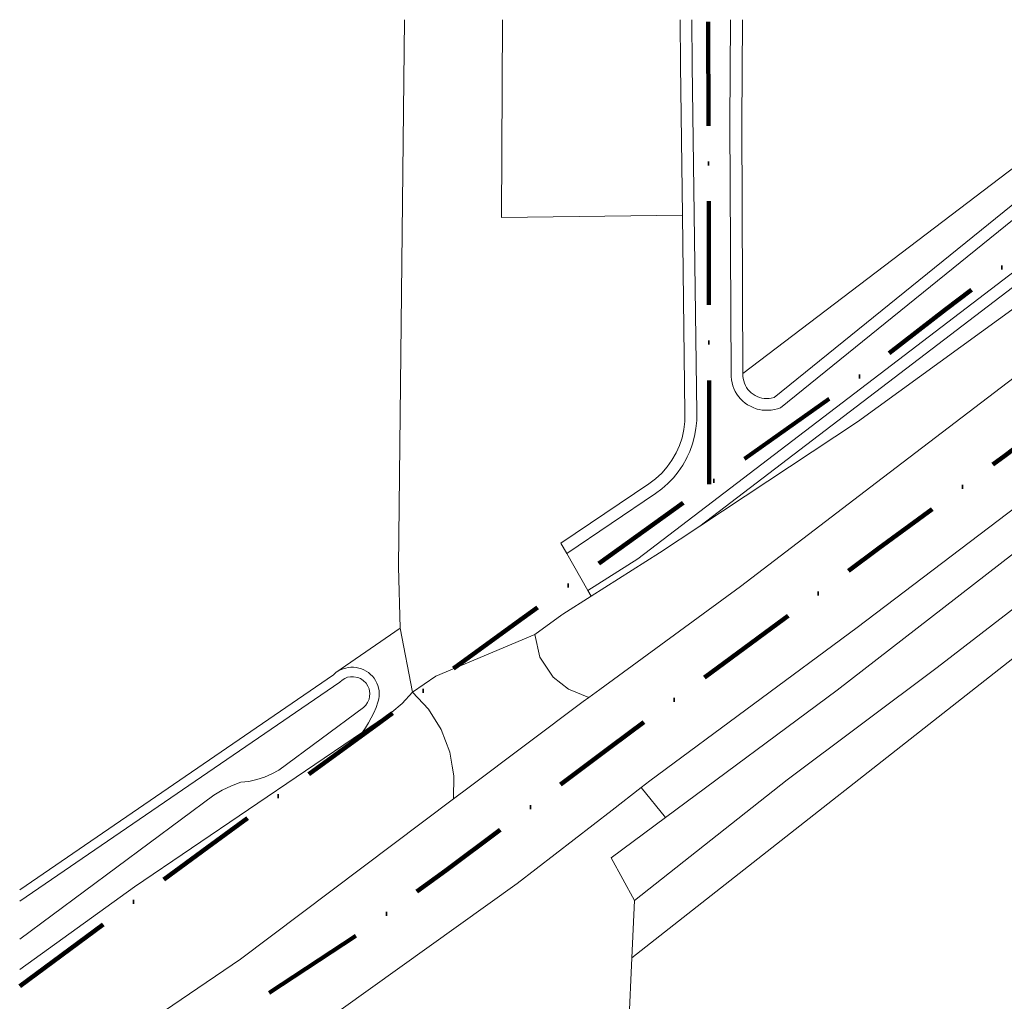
# Model space of a CAD drawing. Header units: millimetres. Extents: x -159785 to 90015, y -49332 to 203345.
# Tile 18 of 28: x -130518 to -78339, y 107594 to 159619. Entities that reach past the tile are written whole.
import ezdxf

# ---------------------------------------------------------------- set-up
doc = ezdxf.new("R2010")
doc.units = ezdxf.units.MM
doc.linetypes.add('IMPORT-KG-PERCEEL-SO', pattern=[19000, 5500, -2000, 0, -2000, 5500, -2000, 0, -2000])
for name, color, linetype, lineweight in [('B-WE-GR-GRAS-GV', 251, 'Continuous', 15), ('B-WE-KG-GRENS_PERCEEL-G', 30, 'IMPORT-KG-PERCEEL-SO', 25), ('B-WE-OG-TERREIN_BEGROEID-GV', 10, 'Continuous', 20), ('B-WE-OG-TERREIN_ERF-GV', 10, 'Continuous', 20), ('B-WE-OG-TERREIN_OEVER-GV', 10, 'Continuous', 20), ('B-WE-OG-WATER-GV', 4, 'Continuous', 20), ('B-WE-VH-GESLOTENVERHARDING_ASFALT-GV', 10, 'Continuous', 20), ('B-WE-VH-VERHARDING_BETONSTRAATSTEEN-GV', 252, 'Continuous', 20), ('Montfoort-BGT_aangepast_dwg', 8, 'Continuous', 9), ('Montfoort-KAD_aangepast_dwg', 8, 'Continuous', 9)]:
    doc.layers.add(name, color=color, linetype=linetype, lineweight=lineweight)

# ---------------------------------------------------------------- blocks, each defined once
blk = doc.blocks.new('Montfoort-KAD_aangepast_dwg-2079012-00 Riolering')
at = {"layer": 'B-WE-KG-GRENS_PERCEEL-G', "color": 20, "lineweight": 100}
blk.add_line((-110562, 121789), (-113781, 146195), dxfattribs=at)
at = {"layer": 'B-WE-KG-GRENS_PERCEEL-G', "color": 20, "lineweight": 100, "flags": 128}
for points in [[(-143379, 90703), (-139038, 94890), (-134445, 99292), (-126258, 107013), (-123667, 109486), (-119721, 113226), (-111504, 120908), (-110562, 121789), (-109590, 122697), (-104111, 127765), (-99344, 132587), (-92220, 139462), (-81341, 150404)], [(-91309, 117039), (-92795, 127722), (-95208, 125311), (-101215, 119581), (-105689, 115239), (-113933, 107339), (-121764, 99681), (-126004, 95700), (-131192, 91231), (-142041, 81989), (-142228, 81829)]]:
    blk.add_lwpolyline(points, dxfattribs=at)
blk = doc.blocks.new('Montfoort-BGT_aangepast_dwg-2210655-00 Riolering')
at = {"layer": 'B-WE-GR-GRAS-GV', "color": 8, "lineweight": 9, "flags": 128}
for points in [[(97948, -116304), (99309, -121608), (102756, -134421), (121815, -110005)], [(85645, -119551), (88269, -129702), (97511, -127132), (95382, -119475), (94751, -117148)], [(72679, -170662), (85855, -155400), (85947, -155257), (88633, -152117), (87719, -148986), (80624, -120876)]]:
    blk.add_lwpolyline(points, dxfattribs=at)
at = {"layer": 'B-WE-OG-TERREIN_BEGROEID-GV', "color": 8, "lineweight": 9, "flags": 128}
for points in [[(130877, -107614), (127913, -111705), (120263, -121915), (109281, -135359), (102616, -142832), (100900, -144755), (97993, -147899), (96785, -149204), (96744, -149248), (95631, -150622), (96183, -151718), (97139, -152560), (98080, -152962), (99245, -153106), (99694, -152556), (105517, -145367), (111083, -138211), (117512, -129935), (123036, -122926), (130035, -114072), (133648, -109449), (133754, -109314), (136126, -106383)], [(129754, -107910), (102616, -142832), (109281, -135359), (120263, -121915), (127913, -111705), (130877, -107614)], [(121815, -110005), (102756, -134421), (102795, -134567), (102841, -134682), (102896, -134796), (102971, -134907), (103044, -135009), (103136, -135098), (103227, -135177), (103337, -135243), (103446, -135309), (103563, -135355), (103679, -135390), (103803, -135414), (103936, -135427), (104057, -135432), (104186, -135415), (104304, -135390), (104430, -135353), (104545, -135308), (104676, -135231), (123500, -109560)], [(137597, -113062), (135601, -115629), (128162, -125286), (119755, -136037), (112039, -145892), (103501, -156559), (103149, -157016), (104790, -158235), (111867, -149383), (121764, -136442), (132455, -122934), (140614, -112509)], [(142491, -113711), (138839, -118355), (132640, -126379), (124295, -136981), (116683, -146863), (110515, -154661), (104324, -162906), (104969, -165879), (121964, -143377), (122304, -142927), (144873, -113819)], [(92859, -157791), (92111, -156752), (91183, -155884), (90138, -155227), (89754, -155957), (89341, -156541), (88107, -157956), (78528, -168955), (73759, -174755)], [(75646, -181905), (84930, -171229), (93680, -160145), (93389, -158946), (93177, -158484), (92859, -157791)]]:
    blk.add_lwpolyline(points, dxfattribs=at)
blk.add_lwpolyline([(90138, -155227), (88633, -152117), (85947, -155257), (86045, -155153), (86153, -155058), (86263, -154974), (86385, -154897), (86507, -154831), (86642, -154783), (86778, -154745), (86917, -154727), (87067, -154718), (87209, -154720), (87343, -154743), (87478, -154776), (87615, -154818), (87744, -154882), (87865, -154957), (87985, -155033), (88089, -155130), (88183, -155239), (88268, -155349), (88335, -155471), (88402, -155604), (88450, -155739), (88478, -155876), (88496, -156015), (88504, -156155), (88500, -156197), (88473, -156500), (88430, -156801), (88371, -157100), (88297, -157395), (88207, -157686), (88107, -157956), (89341, -156541), (89754, -155957)], close=True, dxfattribs=at)
at = {"layer": 'B-WE-OG-TERREIN_ERF-GV', "color": 8, "lineweight": 9, "flags": 128}
blk.add_lwpolyline([(80624, -120876), (87719, -148986), (88633, -152117), (90138, -155227), (91109, -154101), (95631, -150622), (96744, -149248), (96785, -149204), (97993, -147899), (97750, -147651), (96163, -146028), (95722, -145577), (99431, -141356), (99707, -140998), (99942, -140635), (100133, -140237), (100292, -139833), (100408, -139404), (100474, -138982), (100508, -138544), (100491, -138103), (100425, -137668), (100317, -137228), (97511, -127132), (88269, -129702), (85645, -119551)], dxfattribs=at)
blk.add_lwpolyline([(105718, -169328), (124124, -164200), (136828, -213470), (138601, -212978), (140024, -212549), (138746, -206813), (131371, -178112), (124707, -153795), (121964, -143377), (104969, -165879)], close=True, dxfattribs=at)
at = {"layer": 'B-WE-OG-TERREIN_OEVER-GV', "color": 8, "lineweight": 9, "flags": 128}
for points in [[(128763, -108171), (99877, -145342), (97750, -147651), (97993, -147899), (100900, -144755), (102616, -142832), (129754, -107910)], [(97342, -116464), (98705, -121767), (102153, -134590), (102193, -134746), (102254, -134899), (102324, -135052), (102403, -135193), (102500, -135321), (102607, -135449), (102723, -135565), (102848, -135669), (102981, -135763), (103123, -135846), (103273, -135917), (103421, -135968), (103587, -136007), (103742, -136037), (103906, -136056), (103965, -136056), (104067, -136056), (104237, -136044), (104395, -136013), (104551, -135973), (104706, -135923), (104858, -135852), (104999, -135774), (105137, -135675), (124468, -109305)], [(123500, -109560), (104676, -135231), (104545, -135308), (104430, -135353), (104304, -135390), (104186, -135415), (104057, -135432), (103936, -135427), (103803, -135414), (103679, -135390), (103563, -135355), (103446, -135309), (103337, -135243), (103227, -135177), (103136, -135098), (103044, -135009), (102971, -134907), (102896, -134796), (102841, -134682), (102795, -134567), (102756, -134421), (99309, -121608), (97948, -116304)], [(94751, -117148), (95382, -119475), (97511, -127132), (100317, -137228), (100425, -137668), (100491, -138103), (100508, -138544), (100474, -138982), (100408, -139404), (100292, -139833), (100133, -140237), (99942, -140635), (99707, -140998), (99431, -141356), (95722, -145577), (96163, -146028), (99907, -141758), (100167, -141432), (100403, -141079), (100609, -140719), (100771, -140335), (100911, -139944), (101020, -139537), (101033, -139458), (101089, -139135), (101125, -138716), (101121, -138293), (101088, -137884), (101024, -137469), (100922, -137069), (95985, -119306), (95358, -116987)], [(73759, -174755), (78528, -168955), (88107, -157956), (88207, -157686), (88297, -157395), (88371, -157100), (88430, -156801), (88473, -156500), (88500, -156197), (88504, -156155), (88496, -156015), (88478, -155876), (88450, -155739), (88402, -155604), (88335, -155471), (88268, -155349), (88183, -155239), (88089, -155130), (87985, -155033), (87865, -154957), (87744, -154882), (87615, -154818), (87478, -154776), (87343, -154743), (87209, -154720), (87067, -154718), (86917, -154727), (86778, -154745), (86642, -154783), (86507, -154831), (86385, -154897), (86263, -154974), (86153, -155058), (86045, -155153), (85947, -155257), (85855, -155400), (72679, -170662)], [(72834, -171251), (86275, -155688), (86359, -155556), (86475, -155440), (86604, -155343), (86746, -155274), (86902, -155234), (87132, -155214), (87295, -155233), (87444, -155294), (87640, -155400), (87767, -155525), (87863, -155643), (87918, -155757), (87963, -155872), (87994, -156030), (88003, -156180), (87975, -156355), (87925, -156513), (87835, -156675), (84345, -161021), (84031, -161314), (83692, -161579), (83338, -161807), (82961, -162007), (82557, -162160), (82123, -162469), (81714, -162814), (81339, -163185), (73345, -173187)]]:
    blk.add_lwpolyline(points, dxfattribs=at)
at = {"layer": 'B-WE-OG-WATER-GV', "color": 8, "lineweight": 9, "flags": 128}
for points in [[(96163, -146028), (97750, -147651), (99877, -145342), (128763, -108171)], [(124468, -109305), (105137, -135675), (104999, -135774), (104858, -135852), (104706, -135923), (104551, -135973), (104395, -136013), (104237, -136044), (104067, -136056), (103965, -136056), (103906, -136056), (103742, -136037), (103587, -136007), (103421, -135968), (103273, -135917), (103123, -135846), (102981, -135763), (102848, -135669), (102723, -135565), (102607, -135449), (102500, -135321), (102403, -135193), (102324, -135052), (102254, -134899), (102193, -134746), (102153, -134590), (98705, -121767), (97342, -116464)], [(95358, -116987), (95985, -119306), (100922, -137069), (101024, -137469), (101088, -137884), (101121, -138293), (101125, -138716), (101089, -139135), (101033, -139458), (101020, -139537), (100911, -139944), (100771, -140335), (100609, -140719), (100403, -141079), (100167, -141432), (99907, -141758), (96163, -146028)], [(73345, -173187), (81339, -163185), (81714, -162814), (82123, -162469), (82557, -162160), (82961, -162007), (83338, -161807), (83692, -161579), (84031, -161314), (84345, -161021), (87835, -156675), (87925, -156513), (87975, -156355), (88003, -156180), (87994, -156030), (87963, -155872), (87918, -155757), (87863, -155643), (87767, -155525), (87640, -155400), (87444, -155294), (87295, -155233), (87132, -155214), (86902, -155234), (86746, -155274), (86604, -155343), (86475, -155440), (86359, -155556), (86275, -155688), (72834, -171251)]]:
    blk.add_lwpolyline(points, dxfattribs=at)
at = {"layer": 'B-WE-VH-GESLOTENVERHARDING_ASFALT-GV', "color": 8, "lineweight": 9, "flags": 128}
for points in [[(147786, -103151), (142731, -109803), (140614, -112509), (132455, -122934), (121764, -136442), (111867, -149383), (104790, -158235), (102549, -161039), (104324, -162906), (110515, -154661), (116683, -146863), (124295, -136981), (132640, -126379), (138839, -118355), (142491, -113711), (145002, -110517), (151788, -102356), (152048, -102026)], [(77341, -188327), (81498, -183571), (81509, -183113), (89558, -173917), (98083, -163615), (101959, -158567), (103149, -157016), (103501, -156559), (112039, -145892), (119755, -136037), (128162, -125286), (135601, -115629), (137597, -113062), (139697, -110358), (140056, -109912), (144866, -103922)], [(136285, -106186), (136126, -106383), (133754, -109314), (133648, -109449), (130035, -114072), (123036, -122926), (117512, -129935), (111083, -138211), (105517, -145367), (99694, -152556), (99245, -153106), (99001, -153405), (94323, -159331), (93680, -160145), (84930, -171229), (75646, -181905)]]:
    blk.add_lwpolyline(points, dxfattribs=at)
at = {"layer": 'B-WE-VH-VERHARDING_BETONSTRAATSTEEN-GV', "color": 8, "lineweight": 9, "flags": 128}
for points in [[(91109, -154101), (90138, -155227), (91183, -155884), (92111, -156752), (92859, -157791), (93177, -158484), (93389, -158946), (93680, -160145), (94323, -159331), (99001, -153405), (99245, -153106), (98080, -152962), (97139, -152560), (96183, -151718), (95631, -150622)], [(104324, -162906), (102549, -161039), (104790, -158235), (103149, -157016), (101959, -158567), (98083, -163615), (89558, -173917), (81509, -183113), (81498, -183571), (82752, -184755), (84440, -182810), (86793, -183963), (92306, -184973), (105729, -169379), (105718, -169328), (104969, -165879)]]:
    blk.add_lwpolyline(points, close=True, dxfattribs=at)

msp = doc.modelspace()

# ---------------------------------------------------------------- block references
at = {"layer": 'Montfoort-BGT_aangepast_dwg', "rotation": 345.2160000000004}
msp.add_blockref('Montfoort-BGT_aangepast_dwg-2210655-00 Riolering', (-157242, 297066), dxfattribs=at)
at = {"layer": 'Montfoort-KAD_aangepast_dwg', "color": 140, "lineweight": 100, "rotation": 352.6080000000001}
msp.add_blockref('Montfoort-KAD_aangepast_dwg-2079012-00 Riolering', (0, 0), dxfattribs=at)

doc.saveas('drawing.dxf')
